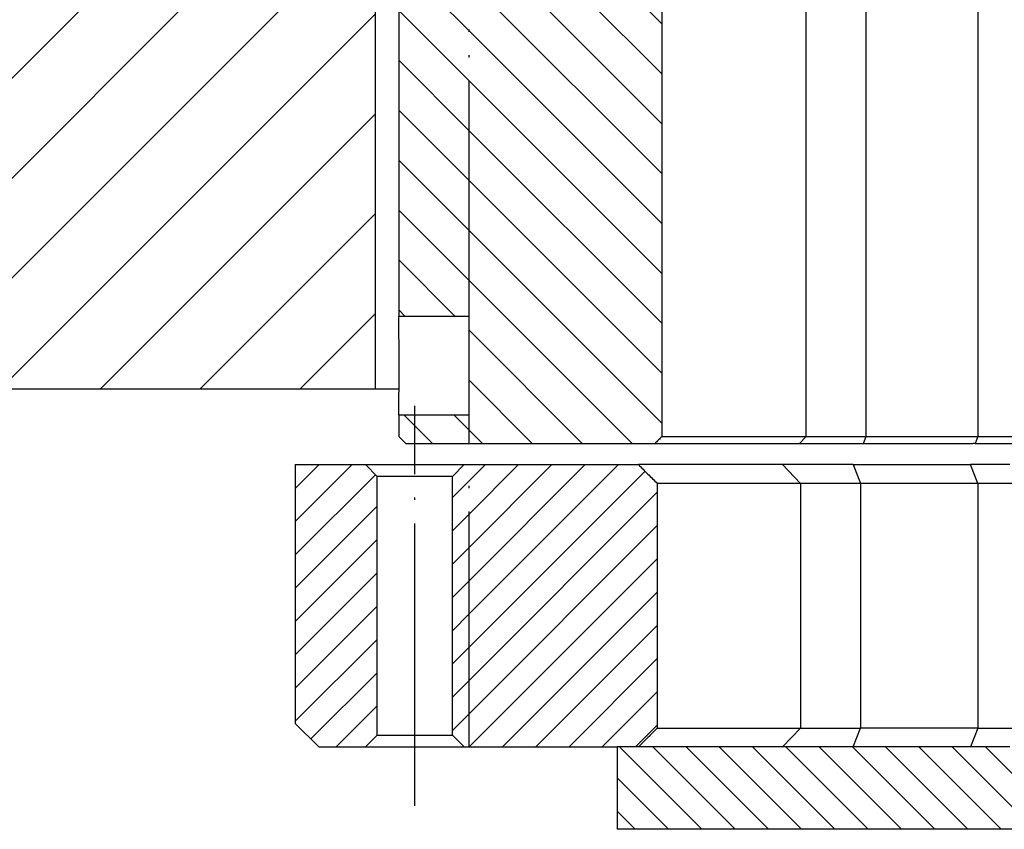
# Model space of a CAD drawing. Extents: x -1765 to 4890, y -3431 to 1272.
# Tile 116 of 189: x 2993 to 3035, y -2520 to -2485. Entities that reach past the tile are written whole.
import ezdxf

# ---------------------------------------------------------------- set-up
doc = ezdxf.new("R2010")
doc.units = 0
for name, pattern in [('DASHED', [15, 7, -8]), ('DOT_CENTER', [14, 12, -1, 0, -1]), ('PHANTOM', [13, 10, -1, 0, -1, 0, -1])]:
    doc.linetypes.add(name, pattern=pattern)
doc.layers.get('0').update_dxf_attribs({"linetype": 'CONTINUOUS'})
doc.layers.add('1', color=7, linetype='CONTINUOUS')
pattern_1 = [(225, (0, 0), (0.70710678, -0.70710678), [])]
pattern_2 = [(135, (0, 0), (-1.0606602, -1.0606602), [])]

# ---------------------------------------------------------------- blocks, each defined once
blk = doc.blocks.new('RING_CARRIER__2', base_point=(2925.83, -2517.051))
at = {"layer": '1', "linetype": 'CONTINUOUS'}
h = blk.add_hatch(dxfattribs=at)
h.set_pattern_fill('USER', color=6, scale=3, angle=45, pattern_type=0)
h.set_pattern_definition([(45, (0, 400), (-2.1213203, 2.1213203), [])])
h.paths.add_polyline_path([(2994.415, -2472.051), (2925.83, -2472.051), (2925.83, -2517.051), (2979.83, -2517.051), (2981.83, -2515.051), (2981.83, -2512.051), (2931.83, -2512.051), (2931.83, -2488.051), (2935.83, -2488.051), (2935.83, -2478.051), (2958.415, -2478.051), (2958.415, -2484.051), (2974.415, -2484.051), (2974.415, -2501.051), (3007.915, -2501.051), (3007.915, -2483.251), (3005.165, -2483.251), (2999.665, -2483.251), (2996.415, -2483.251), (2994.415, -2483.251)])
at = {"color": 6, "linetype": 'CONTINUOUS'}
for p, q in [((3007.915, -2483.251), (3007.915, -2501.051)), ((3007.915, -2501.051), (2974.415, -2501.051)), ((3008.915, -2501.051), (3007.915, -2501.051))]:
    blk.add_line(p, q, dxfattribs=at)
blk = doc.blocks.new('E7018FA__3', base_point=(3032.193, -2451.751))
blk.add_blockref('RING_CARRIER__2', (2925.83, -2517.051))
blk = doc.blocks.new('E7018C_512_ASSY__4', base_point=(2906.7, -2519.751))
blk.add_blockref('E7018FA__3', (3032.193, -2451.751))
blk = doc.blocks.new('SEC1__5', base_point=(2906.7, -2519.751))
blk.add_blockref('E7018C_512_ASSY__4', (2906.7, -2519.751))
blk = doc.blocks.new('VIEW1_POGO_TOWER__26', base_point=(2887.013, -2814.656))
blk.add_blockref('SEC1__5', (2906.7, -2519.751))
blk = doc.blocks.new('SEC_DD__27', base_point=(3500.99, -2456.251))
blk.add_blockref('VIEW1_POGO_TOWER__26', (2887.013, -2814.656))
blk = doc.blocks.new('D-E6980-90193-1S11B__28', base_point=(3525.638, -2222.889))
at = {"layer": '1'}
blk.add_blockref('SEC_DD__27', (3500.99, -2456.251), dxfattribs=at)
blk = doc.blocks.new('PROBE_CARD_E7018-96550', base_point=(3018.194, -2516.251))
at = {"linetype": 'CONTINUOUS'}
h = blk.add_hatch(dxfattribs=at)
h.set_pattern_fill('USER', color=3, angle=135, pattern_type=0)
h.set_pattern_definition([(135, (0, 0), (-0.70710678, -0.70710678), [])])
h.paths.add_polyline_path([(3019.503, -2516.251), (3019.1, -2516.251), (3018.194, -2516.251), (3018.194, -2519.751), (3295.636, -2519.751), (3295.636, -2516.251), (3294.729, -2516.251), (3294.326, -2516.251), (3290.765, -2516.251), (3289.765, -2516.251), (3289.383, -2516.251), (3288.596, -2516.251), (3288.225, -2516.251), (3288.125, -2516.251), (3288.102, -2516.251), (3287.525, -2516.251), (3287.225, -2516.251), (3285.685, -2516.251), (3285.596, -2516.251), (3285.107, -2516.251), (3284.685, -2516.251), (3283.422, -2516.251), (3282.314, -2516.251), (3281.615, -2516.251), (3281.412, -2516.251), (3281.055, -2516.251), (3280.858, -2516.251), (3280.605, -2516.251), (3278.938, -2516.251), (3275.06, -2516.251), (3274.655, -2516.251), (3273.935, -2516.251), (3273.51, -2516.251), (3273.48, -2516.251), (3272.76, -2516.251), (3272.04, -2516.251), (3272.01, -2516.251), (3271.585, -2516.251), (3270.865, -2516.251), (3270.46, -2516.251), (3260.766, -2516.251), (3260.484, -2516.251), (3253.258, -2516.251), (3253.053, -2516.251), (3252.77, -2516.251), (3251.844, -2516.251), (3249.003, -2516.251), (3248.719, -2516.251), (3245.082, -2516.251), (3240.296, -2516.251), (3229.12, -2516.251), (3227.568, -2516.251), (3219, -2516.251), (3218.498, -2516.251), (3214.601, -2516.251), (3214.112, -2516.251), (3209.61, -2516.251), (3206.083, -2516.251), (3204.218, -2516.251), (3204.015, -2516.251), (3201.01, -2516.251), (3200.794, -2516.251), (3165.233, -2516.251), (3165.232, -2516.251), (3160.982, -2516.251), (3160.517, -2516.251), (3160.513, -2516.251), (3156.915, -2516.251), (3148.597, -2516.251), (3148.596, -2516.251), (3113.035, -2516.251), (3112.819, -2516.251), (3109.814, -2516.251), (3109.612, -2516.251), (3107.747, -2516.251), (3104.219, -2516.251), (3099.718, -2516.251), (3099.228, -2516.251), (3095.331, -2516.251), (3094.829, -2516.251), (3086.262, -2516.251), (3084.709, -2516.251), (3073.534, -2516.251), (3068.747, -2516.251), (3064.826, -2516.251), (3061.06, -2516.251), (3060.776, -2516.251), (3053.346, -2516.251), (3053.063, -2516.251), (3035.937, -2516.251), (3034.937, -2516.251), (3034.891, -2516.251), (3033.224, -2516.251), (3032.971, -2516.251), (3032.774, -2516.251), (3032.417, -2516.251), (3032.215, -2516.251), (3029.169, -2516.251), (3028.723, -2516.251), (3028.233, -2516.251), (3025.727, -2516.251), (3025.233, -2516.251)])
at = {"color": 3, "linetype": 'CONTINUOUS'}
for p in [(3018.194, -2516.251), (3295.636, -2519.751)]:
    blk.add_line(p, (3018.194, -2519.751), dxfattribs=at)
at = {"color": 7, "linetype": 'CONTINUOUS'}
for p, q in [((3019.1, -2516.251), (3018.194, -2516.251)), ((3019.503, -2516.251), (3019.1, -2516.251)), ((3025.233, -2516.251), (3019.503, -2516.251)), ((3025.727, -2516.251), (3025.233, -2516.251)), ((3028.233, -2516.251), (3025.727, -2516.251)), ((3028.723, -2516.251), (3028.233, -2516.251)), ((3029.169, -2516.251), (3028.723, -2516.251)), ((3032.215, -2516.251), (3029.169, -2516.251)), ((3032.417, -2516.251), (3032.215, -2516.251)), ((3032.774, -2516.251), (3032.417, -2516.251)), ((3032.971, -2516.251), (3032.774, -2516.251)), ((3033.224, -2516.251), (3032.971, -2516.251)), ((3034.891, -2516.251), (3033.224, -2516.251))]:
    blk.add_line(p, q, dxfattribs=at)
blk = doc.blocks.new('PROBECARD_STIFFENER_1', base_point=(3004.515, -2504.251))
at = {"linetype": 'CONTINUOUS'}
h = blk.add_hatch(dxfattribs=at)
h.set_pattern_fill('USER', color=5, angle=225, pattern_type=0)
h.set_pattern_definition(pattern_1)
h.paths.add_polyline_path([(3007.495, -2504.251), (3007.995, -2504.751), (3007.995, -2515.751), (3007.495, -2516.251), (3005.515, -2516.251), (3004.515, -2515.251), (3004.515, -2504.251)])
h = blk.add_hatch(dxfattribs=at)
h.set_pattern_fill('USER', color=5, angle=225, pattern_type=0)
h.set_pattern_definition(pattern_1)
h.paths.add_polyline_path([(3011.905, -2504.251), (3011.695, -2504.251), (3011.195, -2504.751), (3011.195, -2515.751), (3011.695, -2516.251), (3011.905, -2516.251)])
h = blk.add_hatch(dxfattribs=at)
h.set_pattern_fill('USER', color=5, angle=225, pattern_type=0)
h.set_pattern_definition(pattern_1)
edge = h.paths.add_edge_path()
edge.add_line((3018.194, -2516.251), (3019.1, -2516.251))
edge.add_spline(control_points=[(3019.1, -2516.251), (3019.234, -2516.118), (3019.503, -2515.851), (3019.772, -2515.585), (3019.906, -2515.451)], knot_values=[0, 0, 0, 0, 0.567723, 1.135447, 1.135447, 1.135447, 1.135447], degree=3, periodic=0)
edge.add_line((3019.906, -2515.451), (3019.906, -2505.051))
edge.add_spline(control_points=[(3019.906, -2505.051), (3019.772, -2504.918), (3019.503, -2504.651), (3019.234, -2504.385), (3019.1, -2504.251)], knot_values=[0, 0, 0, 0, 0.567723, 1.135447, 1.135447, 1.135447, 1.135447], degree=3, periodic=0)
edge.add_line((3019.1, -2504.251), (3011.905, -2504.251))
edge.add_line((3011.905, -2504.251), (3011.905, -2516.251))
edge.add_line((3011.905, -2516.251), (3018.194, -2516.251))
at = {"color": 5, "linetype": 'CONTINUOUS'}
for p, q in [((3004.515, -2504.251), (3004.515, -2515.251)), ((3004.515, -2504.251), (3007.495, -2504.251)), ((3007.995, -2504.751), (3007.495, -2504.251)), ((3007.495, -2504.251), (3011.695, -2504.251)), ((3011.195, -2504.751), (3011.695, -2504.251)), ((3011.695, -2504.251), (3011.905, -2504.251)), ((3011.905, -2504.251), (3019.1, -2504.251)), ((3025.233, -2504.251), (3019.1, -2504.251)), ((3011.195, -2504.751), (3007.995, -2504.751)), ((3007.995, -2515.751), (3007.995, -2504.751)), ((3011.195, -2515.751), (3011.195, -2504.751)), ((3019.906, -2505.051), (3019.906, -2515.451)), ((3025.992, -2505.051), (3019.906, -2505.051)), ((3005.515, -2516.251), (3004.515, -2515.251)), ((3019.906, -2515.451), (3025.992, -2515.451)), ((3025.992, -2515.451), (3028.539, -2515.451)), ((3033.53, -2515.451), (3028.539, -2515.451)), ((3033.53, -2515.451), (3035.691, -2515.451)), ((3007.995, -2515.751), (3007.495, -2516.251)), ((3007.995, -2515.751), (3011.195, -2515.751)), ((3011.195, -2515.751), (3011.695, -2516.251)), ((3005.515, -2516.251), (3007.495, -2516.251)), ((3007.495, -2516.251), (3009.595, -2516.251)), ((3009.595, -2516.251), (3011.695, -2516.251)), ((3011.695, -2516.251), (3011.905, -2516.251)), ((3011.905, -2516.251), (3018.194, -2516.251)), ((3019.1, -2516.251), (3018.194, -2516.251))]:
    blk.add_line(p, q, dxfattribs=at)
at = {"color": 30, "linetype": 'PHANTOM'}
blk.add_line((3011.905, -2516.251), (3011.905, -2504.251), dxfattribs=at)
at = {"color": 7, "linetype": 'CONTINUOUS'}
for p, q in [((3028.233, -2504.251), (3025.233, -2504.251)), ((3028.233, -2504.251), (3033.224, -2504.251)), ((3034.891, -2504.251), (3033.224, -2504.251)), ((3028.539, -2505.051), (3025.992, -2505.051)), ((3033.53, -2505.051), (3028.539, -2505.051)), ((3035.691, -2505.051), (3033.53, -2505.051))]:
    blk.add_line(p, q, dxfattribs=at)
at = {"color": 1, "linetype": 'CONTINUOUS'}
for p, q in [((3025.233, -2504.251), (3025.992, -2505.051)), ((3028.233, -2504.251), (3028.539, -2505.051)), ((3033.53, -2505.051), (3033.224, -2504.251)), ((3025.992, -2505.051), (3025.992, -2515.451)), ((3028.539, -2505.051), (3028.539, -2515.451)), ((3033.53, -2505.051), (3033.53, -2515.451)), ((3025.992, -2515.451), (3025.233, -2516.251)), ((3028.233, -2516.251), (3028.539, -2515.451)), ((3033.53, -2515.451), (3033.224, -2516.251))]:
    blk.add_line(p, q, dxfattribs=at)
at = {"color": 5, "linetype": 'DASHED'}
for p, q in [((3025.233, -2516.251), (3019.1, -2516.251)), ((3028.233, -2516.251), (3025.233, -2516.251)), ((3029.169, -2516.251), (3028.233, -2516.251)), ((3032.215, -2516.251), (3029.169, -2516.251)), ((3032.417, -2516.251), (3032.215, -2516.251)), ((3032.774, -2516.251), (3032.417, -2516.251)), ((3032.971, -2516.251), (3032.774, -2516.251)), ((3034.891, -2516.251), (3033.224, -2516.251))]:
    blk.add_line(p, q, dxfattribs=at)
at = {"color": 7, "linetype": 'DASHED'}
blk.add_line((3033.224, -2516.251), (3032.971, -2516.251), dxfattribs=at)
at = {"color": 5, "linetype": 'CONTINUOUS'}
for points in [[(3019.1, -2504.251), (3019.234, -2504.384), (3019.369, -2504.518), (3019.503, -2504.651), (3019.638, -2504.785), (3019.772, -2504.918), (3019.906, -2505.051)], [(3019.906, -2515.451), (3019.772, -2515.584), (3019.638, -2515.717), (3019.503, -2515.851), (3019.369, -2515.985), (3019.234, -2516.118), (3019.1, -2516.251)]]:
    blk.add_open_spline(points, degree=3, knots=[0, 0, 0, 0, 0.567723, 0.567723, 0.567723, 1.135447, 1.135447, 1.135447, 1.135447], dxfattribs=at)
at = {"layer": '1', "color": 1, "linetype": 'DOT_CENTER'}
blk.add_line((3009.595, -2518.751), (3009.595, -2501.751), dxfattribs=at)
blk = doc.blocks.new('PROBE_CARD_STIFFENER_E4155', base_point=(3004.515, -2504.251))
blk.add_blockref('PROBECARD_STIFFENER_1', (3004.515, -2504.251))
blk = doc.blocks.new('PROBE_CARD_STIFFNER_AS4155', base_point=(3004.515, -2493.251))
blk.add_blockref('PROBE_CARD_STIFFENER_E4155', (3004.515, -2504.251))
blk = doc.blocks.new('PROBE_CARD_ASSY', base_point=(3004.515, -2490.251))
for name, p in [('PROBE_CARD_STIFFNER_AS4155', (3004.515, -2493.251)), ('PROBE_CARD_E7018-96550', (3018.194, -2516.251))]:
    blk.add_blockref(name, p)
blk = doc.blocks.new('KK302_M4X8_3', base_point=(3023.806, -2503.351))
at = {"color": 7, "linetype": 'DASHED'}
for p, q in [((3023.806, -2503.351), (3024.406, -2503.351)), ((3024.406, -2503.351), (3024.434, -2503.351)), ((3024.434, -2503.351), (3024.588, -2503.351)), ((3024.588, -2503.351), (3025.134, -2503.351)), ((3025.134, -2503.351), (3025.954, -2503.351)), ((3025.954, -2503.351), (3028.225, -2503.351)), ((3028.225, -2503.351), (3028.379, -2503.351)), ((3028.379, -2503.351), (3028.406, -2503.351)), ((3028.406, -2503.351), (3028.669, -2503.351)), ((3028.669, -2503.351), (3028.925, -2503.351))]:
    blk.add_line(p, q, dxfattribs=at)
at = {"color": 7, "linetype": 'CONTINUOUS'}
blk.add_line((3028.925, -2503.351), (3033.32, -2503.351), dxfattribs=at)
blk = doc.blocks.new('INSERT_M4_SET', base_point=(3023.806, -2503.351))
blk.add_blockref('KK302_M4X8_3', (3023.806, -2503.351))
blk = doc.blocks.new('COMMON_PARTS_SET', base_point=(3011.715, -2447.851))
blk.add_blockref('INSERT_M4_SET', (3023.806, -2503.351))
blk = doc.blocks.new('BASE_RING_AUTO', base_point=(2995.915, -2473.351))
at = {"linetype": 'CONTINUOUS'}
h = blk.add_hatch(dxfattribs=at)
h.set_pattern_fill('USER', color=4, scale=1.5, angle=135, pattern_type=0)
h.set_pattern_definition(pattern_2)
h.paths.add_polyline_path([(3010.915, -2475.951), (3010.915, -2473.651), (3010.615, -2473.351), (3009.415, -2473.351), (3007.046, -2473.351), (3007.046, -2474.151), (3006.915, -2474.151), (3006.915, -2473.351), (3005.14, -2473.351), (3004.84, -2473.651), (3004.84, -2474.051), (3004.84, -2475.151), (3004.84, -2481.451), (3005.14, -2481.751), (3005.84, -2481.751), (3006.34, -2481.751), (3006.34, -2482.851), (3008.415, -2482.851), (3008.915, -2482.851), (3008.915, -2497.951), (3011.905, -2497.951), (3011.905, -2475.951), (3011.715, -2475.951)])
h = blk.add_hatch(dxfattribs=at)
h.set_pattern_fill('USER', color=4, scale=1.5, angle=135, pattern_type=0)
h.set_pattern_definition(pattern_2)
edge = h.paths.add_edge_path()
edge.add_line((3011.905, -2473.651), (3011.905, -2473.551))
edge.add_line((3011.905, -2473.551), (3011.905, -2473.541))
edge.add_line((3011.905, -2473.541), (3011.905, -2473.451))
edge.add_line((3011.905, -2473.451), (3011.905, -2473.351))
edge.add_line((3011.905, -2473.351), (3012.858, -2473.351))
edge.add_line((3012.858, -2473.351), (3015.052, -2473.351))
edge.add_line((3015.052, -2473.351), (3015.104, -2473.351))
edge.add_line((3015.104, -2473.351), (3015.19, -2473.351))
edge.add_line((3015.19, -2473.351), (3015.311, -2473.351))
edge.add_line((3015.311, -2473.351), (3015.417, -2473.351))
edge.add_line((3015.417, -2473.351), (3015.443, -2473.351))
edge.add_line((3015.443, -2473.351), (3015.481, -2473.351))
edge.add_line((3015.481, -2473.351), (3015.504, -2473.351))
edge.add_line((3015.504, -2473.351), (3015.634, -2473.351))
edge.add_line((3015.634, -2473.351), (3015.671, -2473.351))
edge.add_line((3015.671, -2473.351), (3015.813, -2473.351))
edge.add_line((3015.813, -2473.351), (3015.93, -2473.351))
edge.add_line((3015.93, -2473.351), (3016.041, -2473.351))
edge.add_line((3016.041, -2473.351), (3016.244, -2473.351))
edge.add_line((3016.244, -2473.351), (3016.249, -2473.351))
edge.add_line((3016.249, -2473.351), (3016.381, -2473.351))
edge.add_line((3016.381, -2473.351), (3016.383, -2473.351))
edge.add_line((3016.383, -2473.351), (3016.506, -2473.351))
edge.add_line((3016.506, -2473.351), (3016.531, -2473.351))
edge.add_line((3016.531, -2473.351), (3016.721, -2473.351))
edge.add_line((3016.721, -2473.351), (3016.743, -2473.351))
edge.add_line((3016.743, -2473.351), (3016.862, -2473.351))
edge.add_line((3016.862, -2473.351), (3016.917, -2473.351))
edge.add_line((3016.917, -2473.351), (3016.959, -2473.351))
edge.add_line((3016.959, -2473.351), (3017.106, -2473.351))
edge.add_line((3017.106, -2473.351), (3017.182, -2473.351))
edge.add_line((3017.182, -2473.351), (3017.218, -2473.351))
edge.add_line((3017.218, -2473.351), (3017.353, -2473.351))
edge.add_line((3017.353, -2473.351), (3017.374, -2473.351))
edge.add_line((3017.374, -2473.351), (3017.439, -2473.351))
edge.add_line((3017.439, -2473.351), (3017.449, -2473.351))
edge.add_line((3017.449, -2473.351), (3017.494, -2473.351))
edge.add_line((3017.494, -2473.351), (3017.5, -2473.351))
edge.add_line((3017.5, -2473.351), (3017.581, -2473.351))
edge.add_line((3017.581, -2473.351), (3017.587, -2473.351))
edge.add_line((3017.587, -2473.351), (3017.632, -2473.351))
edge.add_line((3017.632, -2473.351), (3017.635, -2473.351))
edge.add_line((3017.635, -2473.351), (3017.647, -2473.351))
edge.add_line((3017.647, -2473.351), (3017.655, -2473.351))
edge.add_line((3017.655, -2473.351), (3017.7, -2473.351))
edge.add_line((3017.7, -2473.351), (3017.706, -2473.351))
edge.add_line((3017.706, -2473.351), (3017.707, -2473.351))
edge.add_line((3017.707, -2473.351), (3017.709, -2473.351))
edge.add_line((3017.709, -2473.351), (3017.813, -2473.351))
edge.add_line((3017.813, -2473.351), (3017.84, -2473.351))
edge.add_line((3017.84, -2473.351), (3017.875, -2473.351))
edge.add_line((3017.875, -2473.351), (3017.877, -2473.351))
edge.add_line((3017.877, -2473.351), (3017.9, -2473.351))
edge.add_line((3017.9, -2473.351), (3017.931, -2473.351))
edge.add_line((3017.931, -2473.351), (3018.018, -2473.351))
edge.add_line((3018.018, -2473.351), (3018.025, -2473.351))
edge.add_line((3018.025, -2473.351), (3018.031, -2473.351))
edge.add_line((3018.031, -2473.351), (3018.032, -2473.351))
edge.add_line((3018.032, -2473.351), (3018.057, -2473.351))
edge.add_line((3018.057, -2473.351), (3018.21, -2473.351))
edge.add_line((3018.21, -2473.351), (3018.228, -2473.351))
edge.add_line((3018.228, -2473.351), (3018.233, -2473.351))
edge.add_line((3018.233, -2473.351), (3018.438, -2473.351))
edge.add_line((3018.438, -2473.351), (3018.459, -2473.351))
edge.add_line((3018.459, -2473.351), (3018.476, -2473.351))
edge.add_line((3018.476, -2473.351), (3018.498, -2473.351))
edge.add_line((3018.498, -2473.351), (3018.646, -2473.351))
edge.add_line((3018.646, -2473.351), (3018.755, -2473.351))
edge.add_line((3018.755, -2473.351), (3018.759, -2473.351))
edge.add_line((3018.759, -2473.351), (3018.903, -2473.351))
edge.add_line((3018.903, -2473.351), (3018.963, -2473.351))
edge.add_line((3018.963, -2473.351), (3019.114, -2473.351))
edge.add_line((3019.114, -2473.351), (3019.139, -2473.351))
edge.add_line((3019.139, -2473.351), (3019.208, -2473.351))
edge.add_line((3019.208, -2473.351), (3019.22, -2473.351))
edge.add_line((3019.22, -2473.351), (3019.356, -2473.351))
edge.add_line((3019.356, -2473.351), (3019.371, -2473.351))
edge.add_line((3019.371, -2473.351), (3019.503, -2473.351))
edge.add_line((3019.503, -2473.351), (3019.579, -2473.351))
edge.add_line((3019.579, -2473.351), (3019.615, -2473.351))
edge.add_line((3019.615, -2473.351), (3019.77, -2473.351))
edge.add_line((3019.77, -2473.351), (3019.805, -2473.351))
edge.add_spline(control_points=[(3019.805, -2473.351), (3019.856, -2473.401), (3019.956, -2473.501), (3020.057, -2473.601), (3020.107, -2473.651)], knot_values=[0, 0, 0, 0, 0.212901, 0.425803, 0.425803, 0.425803, 0.425803], degree=3, periodic=0)
edge.add_line((3020.107, -2473.651), (3020.107, -2503.051))
edge.add_spline(control_points=[(3020.107, -2503.051), (3020.057, -2503.101), (3019.956, -2503.201), (3019.856, -2503.301), (3019.805, -2503.351)], knot_values=[0, 0, 0, 0, 0.212901, 0.425803, 0.425803, 0.425803, 0.425803], degree=3, periodic=0)
edge.add_line((3019.805, -2503.351), (3011.905, -2503.351))
edge.add_line((3011.905, -2503.351), (3011.905, -2502.151))
edge.add_line((3011.905, -2502.151), (3011.905, -2497.951))
edge.add_line((3011.905, -2497.951), (3011.905, -2475.951))
edge.add_line((3011.905, -2475.951), (3011.905, -2473.691))
edge.add_line((3011.905, -2473.691), (3011.905, -2473.651))
h = blk.add_hatch(dxfattribs=at)
h.set_pattern_fill('USER', color=4, scale=1.5, angle=135, pattern_type=0)
h.set_pattern_definition(pattern_2)
h.paths.add_polyline_path([(3011.905, -2502.151), (3008.915, -2502.151), (3008.915, -2503.051), (3009.215, -2503.351), (3011.905, -2503.351)])
at = {"color": 4, "linetype": 'CONTINUOUS'}
for p, q in [((3020.107, -2503.051), (3020.107, -2473.651)), ((3026.239, -2503.051), (3026.239, -2473.651)), ((3028.784, -2503.051), (3028.784, -2473.651)), ((3033.53, -2473.651), (3033.53, -2503.051)), ((3008.915, -2482.851), (3008.915, -2497.951)), ((3011.905, -2497.951), (3008.915, -2497.951)), ((3011.905, -2502.151), (3011.905, -2497.951)), ((3011.905, -2502.151), (3008.915, -2502.151)), ((3008.915, -2502.151), (3008.915, -2503.051)), ((3009.215, -2503.351), (3008.915, -2503.051)), ((3020.107, -2503.051), (3026.239, -2503.051)), ((3026.239, -2503.051), (3025.954, -2503.351)), ((3026.239, -2503.051), (3028.784, -2503.051)), ((3028.669, -2503.351), (3028.784, -2503.051)), ((3028.784, -2503.051), (3033.53, -2503.051)), ((3033.53, -2503.051), (3033.416, -2503.351)), ((3033.53, -2503.051), (3035.691, -2503.051)), ((3009.215, -2503.351), (3011.905, -2503.351)), ((3011.905, -2503.351), (3019.805, -2503.351)), ((3019.805, -2503.351), (3023.806, -2503.351)), ((3023.806, -2503.351), (3024.406, -2503.351)), ((3024.406, -2503.351), (3024.434, -2503.351)), ((3024.434, -2503.351), (3024.588, -2503.351)), ((3024.588, -2503.351), (3025.134, -2503.351)), ((3025.134, -2503.351), (3025.954, -2503.351)), ((3025.954, -2503.351), (3028.225, -2503.351)), ((3028.225, -2503.351), (3028.379, -2503.351)), ((3028.379, -2503.351), (3028.406, -2503.351)), ((3028.406, -2503.351), (3028.669, -2503.351)), ((3028.669, -2503.351), (3028.925, -2503.351)), ((3033.416, -2503.351), (3033.32, -2503.351)), ((3033.416, -2503.351), (3035.391, -2503.351))]:
    blk.add_line(p, q, dxfattribs=at)
at = {"color": 4, "linetype": 'PHANTOM'}
for p, q in [((3011.905, -2497.951), (3011.905, -2475.951)), ((3011.905, -2503.351), (3011.905, -2502.151))]:
    blk.add_line(p, q, dxfattribs=at)
at = {"color": 4, "linetype": 'DASHED'}
blk.add_line((3028.925, -2503.351), (3033.32, -2503.351), dxfattribs=at)
at = {"color": 4, "linetype": 'CONTINUOUS'}
for points, knots in [([(3008.915, -2502.151), (3008.915, -2502.147), (3008.915, -2502.144), (3008.915, -2502.14), (3008.917, -2502.024), (3008.918, -2501.908), (3008.919, -2501.792), (3008.922, -2501.541), (3008.925, -2501.289), (3008.926, -2501.037), (3008.929, -2500.708), (3008.93, -2500.379), (3008.93, -2500.05), (3008.93, -2499.721), (3008.929, -2499.393), (3008.926, -2499.064), (3008.925, -2498.811), (3008.922, -2498.559), (3008.919, -2498.306), (3008.918, -2498.191), (3008.917, -2498.076), (3008.915, -2497.962), (3008.915, -2497.958), (3008.915, -2497.955), (3008.915, -2497.951)], [0, 0, 0, 0, 0.0113, 0.0113, 0.0113, 0.359144, 0.359144, 0.359144, 1.114128, 1.114128, 1.114128, 2.101193, 2.101193, 2.101193, 3.087392, 3.087392, 3.087392, 3.845137, 3.845137, 3.845137, 4.189685, 4.189685, 4.189685, 4.20014, 4.20014, 4.20014, 4.20014]), ([(3020.107, -2503.051), (3020.057, -2503.101), (3020.007, -2503.151), (3019.956, -2503.201), (3019.906, -2503.251), (3019.856, -2503.301), (3019.805, -2503.351)], [0, 0, 0, 0, 0.2129013, 0.2129013, 0.2129013, 0.4258026, 0.4258026, 0.4258026, 0.4258026])]:
    blk.add_open_spline(points, degree=3, knots=knots, dxfattribs=at)
blk = doc.blocks.new('BASE_RING_AUTO_E7018-22551', base_point=(2995.915, -2473.351))
blk.add_blockref('BASE_RING_AUTO', (2995.915, -2473.351))
blk = doc.blocks.new('BASE_RING_AUTO_ASSY_E72551', base_point=(2995.915, -2447.851))
for name, p in [('COMMON_PARTS_SET', (3011.715, -2447.851)), ('BASE_RING_AUTO_E7018-22551', (2995.915, -2473.351))]:
    blk.add_blockref(name, p)
blk = doc.blocks.new('WPIF_12INCH', base_point=(2906.615, -2447.851))
for name, p in [('PROBE_CARD_ASSY', (3004.515, -2490.251)), ('BASE_RING_AUTO_ASSY_E72551', (2995.915, -2447.851))]:
    blk.add_blockref(name, p)
blk = doc.blocks.new('B-B', base_point=(3030.161, -2455.88))
blk.add_blockref('WPIF_12INCH', (2906.615, -2447.851))
blk = doc.blocks.new('1', base_point=(2845.413, -2487.084))
blk.add_blockref('B-B', (3030.161, -2455.88))
blk = doc.blocks.new('E7018-90050', base_point=(2906.615, -2573.992))
at = {"layer": '1'}
blk.add_blockref('1', (2845.413, -2487.084), dxfattribs=at)

msp = doc.modelspace()

# ---------------------------------------------------------------- block references
for name, p in [('D-E6980-90193-1S11B__28', (3525.638, -2222.889)), ('E7018-90050', (2906.615, -2573.992))]:
    msp.add_blockref(name, p)

doc.saveas('drawing.dxf')
